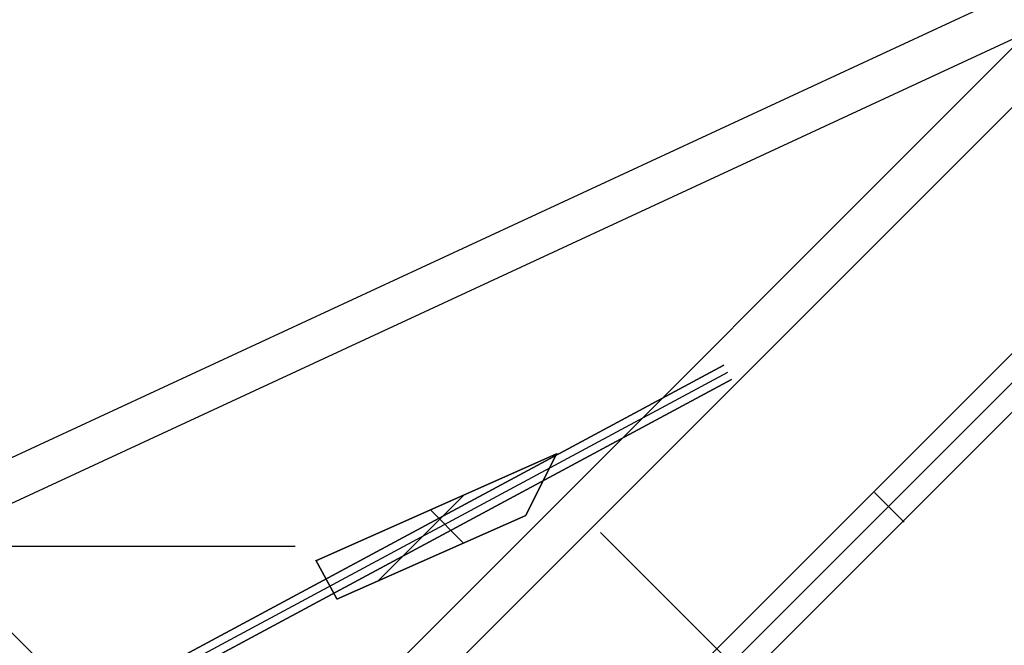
# Model space of a CAD drawing. Header units: millimetres. Extents: x -630 to 192, y -7 to 1615.
# Tile 18 of 249: x -608 to -573, y 7 to 29. Entities that reach past the tile are written whole.
import ezdxf

# ---------------------------------------------------------------- set-up
doc = ezdxf.new("R2010")
doc.units = ezdxf.units.MM
doc.header["$MEASUREMENT"] = 0
doc.layers.add('OVIDIO 160x80x72h', color=7, linetype='Continuous')

msp = doc.modelspace()

# ---------------------------------------------------------------- linework, layer by layer
at = {"layer": 'OVIDIO 160x80x72h', "extrusion": (0.1089792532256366, 0.20285169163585, 0.9731262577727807)}
for points in [[(553.5253960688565, 272.4550222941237), (553.5253960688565, 433.1108667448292)], [(553.5253960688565, 433.1108667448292), (553.5253960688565, 272.4550222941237)]]:
    msp.add_lwpolyline(points, dxfattribs=at)
at = {"layer": 'OVIDIO 160x80x72h', "extrusion": (0.10897925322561, 0.2028516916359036, 0.9731262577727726)}
msp.add_lwpolyline([(553.2299260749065, 433.1108667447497), (553.2299260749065, 272.4550222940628)], dxfattribs=at)
at = {"layer": 'OVIDIO 160x80x72h', "extrusion": (0.1089792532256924, 0.202851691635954, 0.9731262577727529)}
for points in [[(552.9344560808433, 433.110866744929), (552.9344560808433, 272.4550222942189)], [(552.9344560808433, 272.4550222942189), (552.9344560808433, 433.110866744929)]]:
    msp.add_lwpolyline(points, dxfattribs=at)
at = {"layer": 'OVIDIO 160x80x72h', "extrusion": (0.2357022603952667, 0.2357022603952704, 0.942809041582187)}
msp.add_lwpolyline([(442.3417506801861, 639.8065639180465), (442.3417506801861, 530.7287604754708)], dxfattribs=at)
at = {"layer": 'OVIDIO 160x80x72h', "extrusion": (0.2357022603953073, 0.2357022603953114, 0.9428090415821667)}
msp.add_lwpolyline([(441.3930673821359, 530.7287604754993), (441.3930673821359, 639.8065639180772)], dxfattribs=at)
at = {"layer": 'OVIDIO 160x80x72h', "extrusion": (0.2357022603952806, 0.23570226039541, 0.9428090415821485)}
msp.add_lwpolyline([(439.4957007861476, 639.8065639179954), (439.4957007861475, 530.7287604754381)], dxfattribs=at)
at = {"layer": 'OVIDIO 160x80x72h', "extrusion": (0.2357022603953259, 0.2357022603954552, 0.942809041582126)}
msp.add_lwpolyline([(438.5470174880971, 530.7287604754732), (438.5470174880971, 639.8065639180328)], dxfattribs=at)
at = {"layer": 'OVIDIO 160x80x72h', "extrusion": (0.2357022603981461, 0.235702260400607, 0.9428090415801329)}
msp.add_lwpolyline([(426.0061485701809, 618.8965033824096), (426.0061485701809, 513.4885169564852)], dxfattribs=at)
at = {"layer": 'OVIDIO 160x80x72h', "extrusion": (0.235702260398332, 0.2357022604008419, 0.9428090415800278)}
msp.add_lwpolyline([(422.4996452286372, 613.8022983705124), (422.4996452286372, 509.2619366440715)], dxfattribs=at)
at = {"layer": 'OVIDIO 160x80x72h', "extrusion": (0.2028516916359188, 0.1089792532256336, 0.9731262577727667)}
for points in [[(290.562993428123, 519.5545148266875), (290.562993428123, 680.2103592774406)], [(290.562993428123, 680.2103592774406), (290.562993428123, 519.5545148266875)]]:
    msp.add_lwpolyline(points, dxfattribs=at)
at = {"layer": 'OVIDIO 160x80x72h', "extrusion": (0.2028516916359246, 0.1089792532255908, 0.9731262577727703)}
msp.add_lwpolyline([(290.2675234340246, 680.2103592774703), (290.2675234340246, 519.5545148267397)], dxfattribs=at)
at = {"layer": 'OVIDIO 160x80x72h', "extrusion": (0.2028516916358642, 0.1089792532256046, 0.9731262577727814)}
for points in [[(289.9720534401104, 519.5545148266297), (289.9720534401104, 680.2103592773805)], [(289.9720534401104, 680.2103592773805), (289.9720534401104, 519.5545148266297)]]:
    msp.add_lwpolyline(points, dxfattribs=at)
at = {"layer": 'OVIDIO 160x80x72h', "extrusion": (0.04629577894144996, 0.02146384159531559, 0.9986971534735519)}
msp.add_lwpolyline([(268.0671662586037, 456.0707065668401), (268.0671662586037, 557.3751509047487)], dxfattribs=at)
at = {"layer": 'OVIDIO 160x80x72h', "extrusion": (0.04629577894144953, 0.02146384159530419, 0.9986971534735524)}
msp.add_lwpolyline([(266.5809771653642, 457.0389385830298), (266.5809771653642, 557.550156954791)], dxfattribs=at)
at = {"layer": 'OVIDIO 160x80x72h', "extrusion": (0.8812084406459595, -0.2655070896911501, 0.3911235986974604)}
for points in [[(-115.7444025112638, 836.9467513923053), (-161.3641335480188, 896.1668691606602)], [(-161.3641335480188, 896.1668691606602), (-115.7444025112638, 836.9467513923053)]]:
    msp.add_lwpolyline(points, dxfattribs=at)
at = {"layer": 'OVIDIO 160x80x72h', "extrusion": (0.8812750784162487, -0.2653515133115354, 0.3910790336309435)}
for points in [[(-115.7833870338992, 838.2292178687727), (-158.1672139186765, 893.2788752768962)], [(-158.1672139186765, 893.2788752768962), (-115.7833870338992, 838.2292178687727)]]:
    msp.add_lwpolyline(points, dxfattribs=at)
at = {"layer": 'OVIDIO 160x80x72h', "extrusion": (0.8811853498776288, -0.2655605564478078, 0.3911393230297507)}
for points in [[(-162.1254641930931, 895.6349041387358), (-115.8051837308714, 835.5166502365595)], [(-115.8051837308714, 835.5166502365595), (-162.1254641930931, 895.6349041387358)]]:
    msp.add_lwpolyline(points, dxfattribs=at)
at = {"layer": 'OVIDIO 160x80x72h', "extrusion": (0.881275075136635, -0.2653515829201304, 0.3910789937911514)}
for points in [[(-115.9625639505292, 838.0916585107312), (-158.3462191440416, 893.1410726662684)], [(-158.3462191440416, 893.1410726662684), (-115.9625639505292, 838.0916585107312)]]:
    msp.add_lwpolyline(points, dxfattribs=at)
at = {"layer": 'OVIDIO 160x80x72h', "extrusion": (0.8812743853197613, -0.2653523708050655, 0.3910800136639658)}
msp.add_lwpolyline([(-113.8201107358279, 823.8547292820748), (-158.1329782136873, 881.4098078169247)], dxfattribs=at)
at = {"layer": 'OVIDIO 160x80x72h', "extrusion": (-0.2655604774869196, 0.8811853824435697, 0.3911393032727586)}
for points in [[(532.4614520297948, 531.9455427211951), (578.7817514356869, 592.063838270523)], [(578.7817514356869, 592.063838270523), (532.4614520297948, 531.9455427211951)]]:
    msp.add_lwpolyline(points, dxfattribs=at)
at = {"layer": 'OVIDIO 160x80x72h', "extrusion": (0.2028626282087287, 0.1089862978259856, 0.9731231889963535)}
for points in [[(292.4001073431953, 663.5974992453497), (292.4001073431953, 606.2163729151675)], [(292.4001073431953, 606.2163729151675), (292.4001073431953, 663.5974992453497)]]:
    msp.add_lwpolyline(points, dxfattribs=at)
at = {"layer": 'OVIDIO 160x80x72h', "extrusion": (-0.2653515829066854, 0.8812750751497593, 0.3910789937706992)}
for points in [[(532.8091828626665, 534.6071300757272), (575.1930166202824, 589.6567761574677)], [(575.1930166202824, 589.6567761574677), (532.8091828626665, 534.6071300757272)]]:
    msp.add_lwpolyline(points, dxfattribs=at)
at = {"layer": 'OVIDIO 160x80x72h', "extrusion": (0.2028662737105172, 0.1089886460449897, 0.9731221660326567)}
msp.add_lwpolyline([(291.6879391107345, 606.2185119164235), (291.6879391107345, 663.5996382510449)], dxfattribs=at)
at = {"layer": 'OVIDIO 160x80x72h', "extrusion": (-0.2655070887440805, 0.8812084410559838, 0.3911235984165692)}
for points in [[(578.0691766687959, 592.6181886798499), (532.4494408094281, 533.3980644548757)], [(532.4494408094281, 533.3980644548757), (578.0691766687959, 592.6181886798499)]]:
    msp.add_lwpolyline(points, dxfattribs=at)
at = {"layer": 'OVIDIO 160x80x72h', "extrusion": (0.2028662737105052, 0.1089886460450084, 0.9731221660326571)}
for points in [[(290.9749927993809, 606.2185119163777), (290.9749927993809, 663.5996382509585)], [(290.9749927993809, 663.5996382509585), (290.9749927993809, 606.2185119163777)]]:
    msp.add_lwpolyline(points, dxfattribs=at)
at = {"layer": 'OVIDIO 160x80x72h', "extrusion": (-0.2653515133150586, 0.8812750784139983, 0.3910790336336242)}
for points in [[(532.6304203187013, 534.7451346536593), (575.0140683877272, 589.7945598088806)], [(575.0140683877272, 589.7945598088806), (532.6304203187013, 534.7451346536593)]]:
    msp.add_lwpolyline(points, dxfattribs=at)
at = {"layer": 'OVIDIO 160x80x72h', "extrusion": (-0.2653523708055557, 0.8812743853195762, 0.3910800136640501)}
msp.add_lwpolyline([(568.1604525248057, 582.8888435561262), (523.8475339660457, 525.3336986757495)], dxfattribs=at)
at = {"layer": 'OVIDIO 160x80x72h'}
for points in [[(-564.4672755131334, 36.14162129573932), (-600.6586368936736, -0.0497400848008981)], [(-563.4067647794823, 35.08111056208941), (-599.5907562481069, -1.102880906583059)], [(-576.9829677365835, 11.60491818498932), (-558.4567700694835, 30.13111585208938)], [(-576.4525659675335, 11.07451641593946), (-557.9263682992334, 29.60071408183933)], [(-557.9263682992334, 29.60071408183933), (-576.4525659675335, 11.07451641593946)], [(-595.8983301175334, -5.542165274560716), (-628.4245867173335, 26.98409132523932)], [(-628.4245867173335, 26.98409132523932), (-595.8983301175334, -5.542165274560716)], [(-601.3784076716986, -0.0620877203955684), (-622.9445091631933, 21.50401377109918)], [(-606.8584929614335, 5.417982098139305), (-617.4644393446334, 16.02392848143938)], [(-617.4644393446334, 16.02392848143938), (-606.8584929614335, 5.417982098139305)], [(-592.2373066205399, 12.02119737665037), (-595.3347210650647, 8.923946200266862)], [(-576.9827732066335, 11.60472365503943), (-594.6528839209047, -6.065387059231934)], [(-598.3105098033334, 10.16646593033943), (-610.7034943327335, 10.16646593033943)]]:
    msp.add_lwpolyline(points, dxfattribs=at)
at = {"layer": 'OVIDIO 160x80x72h', "extrusion": (0.1089854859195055, 0.2028612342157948, 0.9731235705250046)}
msp.add_lwpolyline([(551.0985446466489, 416.5012746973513), (551.0985446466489, 426.5434043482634)], dxfattribs=at)
at = {"layer": 'OVIDIO 160x80x72h', "extrusion": (0.108979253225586, 0.202851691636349, 0.9731262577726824)}
msp.add_lwpolyline([(550.5087364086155, 426.5337192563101), (550.5087364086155, 416.4915896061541)], dxfattribs=at)
at = {"layer": 'OVIDIO 160x80x72h', "extrusion": (0.1089792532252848, 0.202851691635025, 0.9731262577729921)}
msp.add_lwpolyline([(549.9177964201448, 426.5337192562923), (549.9177964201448, 416.4915896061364)], dxfattribs=at)
at = {"layer": 'OVIDIO 160x80x72h', "extrusion": (-0.0003781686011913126, -0.0003781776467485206, 0.9999998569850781)}
for points in [[(-577.5132141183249, 12.13517448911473), (-558.9872340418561, 30.66159504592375)], [(-558.9872340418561, 30.66159504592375), (-577.5132141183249, 12.13517448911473)]]:
    msp.add_lwpolyline(points, dxfattribs=at)
at = {"layer": 'OVIDIO 160x80x72h', "extrusion": (-0.4948070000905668, -0.4726049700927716, 0.7292534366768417)}
msp.add_lwpolyline([(-422.5855765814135, 175.663156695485), (-422.5873995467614, 175.7547107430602), (-422.5864195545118, 175.846579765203), (-422.5826121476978, 175.9386355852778), (-422.575960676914, 176.0307480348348), (-422.5664564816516, 176.1227855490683), (-422.5540990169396, 176.2146157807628), (-422.5388959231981, 176.3061062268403), (-422.5208630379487, 176.3971248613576), (-422.5000243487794, 176.4875407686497), (-422.476411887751, 176.5772247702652), (-422.4500655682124, 176.6660500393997), (-422.4210329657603, 176.7538926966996), (-422.3893690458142, 176.8406323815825), (-422.3551358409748, 176.9261527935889), (-422.3184020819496, 177.0103421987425), (-422.2792427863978, 177.09309389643)], dxfattribs=at)
at = {"layer": 'OVIDIO 160x80x72h', "extrusion": (0.000231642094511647, 0.9998841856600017, -0.01521714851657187)}
msp.add_lwpolyline([(576.7976837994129, 0.0445905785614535), (587.3389335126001, 692.4454482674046)], dxfattribs=at)
at = {"layer": 'OVIDIO 160x80x72h', "extrusion": (-0.4948070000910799, -0.4726049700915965, 0.729253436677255)}
msp.add_lwpolyline([(-421.0863140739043, 175.7107499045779), (-421.0873853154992, 175.7568241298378), (-421.0870370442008, 175.8030653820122), (-421.0852563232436, 175.8494083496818), (-421.0820342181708, 175.8957866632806), (-421.0773658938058, 175.9421332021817), (-421.0712506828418, 175.9883804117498), (-421.0636921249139, 176.0344606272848), (-421.0546979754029, 176.0803064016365), (-421.0442801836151, 176.1258508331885), (-421.0324548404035, 176.1710278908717), (-421.0192420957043, 176.2157727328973), (-421.0046660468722, 176.2600220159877), (-420.9887545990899, 176.3037141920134), (-420.9715392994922, 176.3467897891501), (-420.9530551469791, 176.3891916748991), (-420.9333403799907, 176.4308652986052)], dxfattribs=at)
at = {"layer": 'OVIDIO 160x80x72h', "extrusion": (0.9998841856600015, 0.0002316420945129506, 0.01521714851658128)}
msp.add_lwpolyline([(11.72477764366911, 8.630235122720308), (22.27092759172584, 701.3529642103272)], dxfattribs=at)
at = {"layer": 'OVIDIO 160x80x72h', "extrusion": (0.202851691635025, 0.1089792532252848, 0.9731262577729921)}
msp.add_lwpolyline([(293.5796530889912, 663.5910821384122), (293.5796530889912, 673.633211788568)], dxfattribs=at)
at = {"layer": 'OVIDIO 160x80x72h', "extrusion": (0.9999999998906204, -6.614194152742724e-06, -1.322920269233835e-05)}
msp.add_lwpolyline([(14.84636424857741, 714.3187654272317), (16.18798284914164, 717.0021678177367)], dxfattribs=at)
at = {"layer": 'OVIDIO 160x80x72h', "extrusion": (0.2028516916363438, 0.1089792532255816, 0.973126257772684)}
msp.add_lwpolyline([(292.9887131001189, 673.6332117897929), (292.9887131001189, 663.591082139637)], dxfattribs=at)
at = {"layer": 'OVIDIO 160x80x72h', "extrusion": (1, 0, 0)}
for points in [[(14.99765233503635, 689.5276756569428), (14.99765233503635, 690.9644587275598)], [(12.53782241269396, 715.482905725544), (13.87946319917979, 718.1661872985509)], [(9.86052232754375, 716.8215557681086), (11.20216311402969, 719.5048373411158)], [(10.83728632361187, 719.6872757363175), (9.495645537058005, 717.003994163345)], [(9.495645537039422, 717.0039941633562), (10.83728632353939, 719.6872757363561)], [(10.83728632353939, 719.6872757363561), (9.495645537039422, 717.0039941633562)]]:
    msp.add_lwpolyline(points, dxfattribs=at)
at = {"layer": 'OVIDIO 160x80x72h', "extrusion": (0.2028623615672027, 0.1089862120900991, 0.9731232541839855)}
msp.add_lwpolyline([(292.4002201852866, 673.6394029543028), (292.4002201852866, 663.5972733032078)], dxfattribs=at)
at = {"layer": 'OVIDIO 160x80x72h', "extrusion": (0.05870066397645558, 0.9840531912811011, 0.167909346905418)}
for points in [[(588.0904702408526, 713.0534640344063), (590.0290381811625, 707.5967466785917)], [(590.0290381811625, 707.5967466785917), (588.0904702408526, 713.0534640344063)]]:
    msp.add_lwpolyline(points, dxfattribs=at)
at = {"layer": 'OVIDIO 160x80x72h', "extrusion": (0.1226187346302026, -0.2761142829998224, 0.9532709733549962)}
for points in [[(-533.3686284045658, 455.5930799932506), (-533.3686284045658, 457.0930799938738)], [(-533.3686284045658, 457.0930799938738), (-533.3686284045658, 455.5930799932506)]]:
    msp.add_lwpolyline(points, dxfattribs=at)
at = {"layer": 'OVIDIO 160x80x72h', "extrusion": (0.05870066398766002, 0.9840532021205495, 0.1679092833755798)}
msp.add_lwpolyline([(589.7004772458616, 707.4799813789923), (587.7618941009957, 712.9367395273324)], dxfattribs=at)
at = {"layer": 'OVIDIO 160x80x72h', "extrusion": (0.1226098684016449, -0.2760888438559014, 0.9532794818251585)}
msp.add_lwpolyline([(-532.7164504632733, 457.0797946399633), (-532.7164504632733, 455.5797946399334)], dxfattribs=at)
at = {"layer": 'OVIDIO 160x80x72h', "extrusion": (0.2028662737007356, 0.1089886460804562, 0.9731221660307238)}
for points in [[(290.6034752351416, 664.3965604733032), (290.6034752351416, 663.7007030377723)], [(290.6034752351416, 663.7007030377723), (290.6034752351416, 664.3965604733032)]]:
    msp.add_lwpolyline(points, dxfattribs=at)
at = {"layer": 'OVIDIO 160x80x72h', "extrusion": (0.1226098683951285, -0.2760888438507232, 0.9532794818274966)}
for points in [[(-532.0661235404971, 457.0797946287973), (-532.0661235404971, 455.5797946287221)], [(-532.0661235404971, 455.5797946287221), (-532.0661235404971, 457.0797946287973)]]:
    msp.add_lwpolyline(points, dxfattribs=at)
at = {"layer": 'OVIDIO 160x80x72h', "extrusion": (7.099553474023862e-06, 3.152902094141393e-06, 0.9999999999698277)}
for points in [[(-597.5628224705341, 9.656142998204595), (-588.9130829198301, 13.49748063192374)], [(-588.9130829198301, 13.49748063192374), (-597.5628224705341, 9.656142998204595)]]:
    msp.add_lwpolyline(points, dxfattribs=at)
at = {"layer": 'OVIDIO 160x80x72h', "extrusion": (-3.067445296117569e-06, -6.135810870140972e-06, 0.9999999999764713)}
for points in [[(-590.0121077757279, 11.29114789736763), (-588.9057640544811, 13.50416725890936)], [(-588.9057640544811, 13.50416725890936), (-590.0121077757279, 11.29114789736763)]]:
    msp.add_lwpolyline(points, dxfattribs=at)
at = {"layer": 'OVIDIO 160x80x72h', "extrusion": (0.05870066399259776, 0.984053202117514, 0.1679092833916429)}
for points in [[(589.3719010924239, 707.3632504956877), (587.4333179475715, 712.8200086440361)], [(587.4333179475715, 712.8200086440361), (589.3719010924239, 707.3632504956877)]]:
    msp.add_lwpolyline(points, dxfattribs=at)
at = {"layer": 'OVIDIO 160x80x72h', "extrusion": (0.2028662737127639, 0.1089886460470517, 0.9731221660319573)}
msp.add_lwpolyline([(289.8905288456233, 663.7007030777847), (289.8905288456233, 665.3803606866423)], dxfattribs=at)
at = {"layer": 'OVIDIO 160x80x72h', "extrusion": (0.1226098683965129, -0.2760888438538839, 0.953279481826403)}
msp.add_lwpolyline([(-533.3584091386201, 456.5950380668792), (-533.3584091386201, 455.5797946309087)], dxfattribs=at)
at = {"layer": 'OVIDIO 160x80x72h', "extrusion": (0.2028662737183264, 0.1089886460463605, 0.9731221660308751)}
for points in [[(289.1775825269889, 663.7007030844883), (289.1775825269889, 666.3641608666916)], [(289.1775825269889, 666.3641608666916), (289.1775825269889, 663.7007030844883)]]:
    msp.add_lwpolyline(points, dxfattribs=at)
at = {"layer": 'OVIDIO 160x80x72h', "extrusion": (-0.000405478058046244, -0.0004054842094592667, 0.9999998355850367)}
for points in [[(-595.18480840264, -5.536678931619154), (-577.5132120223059, 12.13518263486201)], [(-577.5132120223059, 12.13518263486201), (-595.18480840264, -5.536678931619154)]]:
    msp.add_lwpolyline(points, dxfattribs=at)
at = {"layer": 'OVIDIO 160x80x72h', "extrusion": (-0.007397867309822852, 0.007397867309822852, 0.9999452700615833)}
for points in [[(-577.4985008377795, 12.1043161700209), (-576.437780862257, 11.04365424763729)], [(-576.437780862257, 11.04365424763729), (-577.4985008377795, 12.1043161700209)]]:
    msp.add_lwpolyline(points, dxfattribs=at)
at = {"layer": 'OVIDIO 160x80x72h', "extrusion": (0.999999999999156, 5.809963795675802e-07, 1.161986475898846e-06)}
for points in [[(10.2257430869, 716.6398198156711), (11.56738780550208, 719.3230947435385)], [(11.56738780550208, 719.3230947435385), (10.2257430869, 716.6398198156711)]]:
    msp.add_lwpolyline(points, dxfattribs=at)
at = {"layer": 'OVIDIO 160x80x72h', "extrusion": (-0.213730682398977, 0.3182670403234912, 0.923593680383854)}
msp.add_lwpolyline([(490.6614352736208, -41.42531192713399), (490.6614352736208, -40.47355745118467)], dxfattribs=at)
at = {"layer": 'OVIDIO 160x80x72h', "extrusion": (1.531110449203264e-05, -1.531191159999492e-05, 0.9999999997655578)}
msp.add_lwpolyline([(-593.4625192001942, 11.49299931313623), (-592.2703355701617, 10.30075283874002)], dxfattribs=at)
at = {"layer": 'OVIDIO 160x80x72h', "extrusion": (7.099553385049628e-06, 3.152902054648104e-06, 0.9999999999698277)}
for points in [[(-590.0194266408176, 11.28446127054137), (-596.8079495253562, 8.26968744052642)], [(-596.8079495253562, 8.26968744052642), (-590.0194266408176, 11.28446127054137)]]:
    msp.add_lwpolyline(points, dxfattribs=at)
at = {"layer": 'OVIDIO 160x80x72h', "extrusion": (-8.002787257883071e-07, -8.002763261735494e-07, 0.9999999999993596)}
for points in [[(-594.1210881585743, -6.593952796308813), (-576.4525660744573, 11.07451630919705)], [(-576.4525660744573, 11.07451630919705), (-594.1210881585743, -6.593952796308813)]]:
    msp.add_lwpolyline(points, dxfattribs=at)
at = {"layer": 'OVIDIO 160x80x72h', "extrusion": (0, 1, 0)}
for points in [[(598.3105098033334, 719.6872757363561), (610.7034943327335, 719.6872757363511)], [(610.7034943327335, 717.0039941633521), (598.3105098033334, 717.0039941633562)]]:
    msp.add_lwpolyline(points, dxfattribs=at)
at = {"layer": 'OVIDIO 160x80x72h', "extrusion": (-0.213730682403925, 0.3182670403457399, 0.9235936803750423)}
msp.add_lwpolyline([(491.0354182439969, -40.47355742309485), (491.0354182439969, -41.42531189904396)], dxfattribs=at)
at = {"layer": 'OVIDIO 160x80x72h', "extrusion": (0.2028719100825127, 0.1089945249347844, 0.9731203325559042)}
for points in [[(292.4065836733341, 678.6432025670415), (292.4065836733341, 673.6432589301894)], [(292.4065836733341, 673.6432589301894), (292.4065836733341, 678.6432025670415)]]:
    msp.add_lwpolyline(points, dxfattribs=at)
at = {"layer": 'OVIDIO 160x80x72h', "extrusion": (0.05815135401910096, 0.9868238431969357, 0.1509871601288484)}
for points in [[(598.3651217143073, 712.2006518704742), (597.0910642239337, 715.4650930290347)], [(597.0910642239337, 715.4650930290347), (598.3651217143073, 712.2006518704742)]]:
    msp.add_lwpolyline(points, dxfattribs=at)
at = {"layer": 'OVIDIO 160x80x72h', "extrusion": (0.1226087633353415, -0.2760856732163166, 0.9532805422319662)}
for points in [[(-543.1112480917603, 457.0781358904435), (-543.1112480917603, 455.5781339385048)], [(-543.1112480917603, 455.5781339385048), (-543.1112480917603, 457.0781358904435)]]:
    msp.add_lwpolyline(points, dxfattribs=at)
at = {"layer": 'OVIDIO 160x80x72h', "extrusion": (-0.2137281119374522, 0.3182640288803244, 0.923595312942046)}
msp.add_lwpolyline([(491.4098064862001, -40.47639616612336), (491.4098064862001, -41.42814307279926)], dxfattribs=at)
at = {"layer": 'OVIDIO 160x80x72h', "extrusion": (0.2028662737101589, 0.1089886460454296, 0.9731221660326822)}
msp.add_lwpolyline([(291.6879252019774, 673.641767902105), (291.6879252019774, 678.6417027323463)], dxfattribs=at)
at = {"layer": 'OVIDIO 160x80x72h', "extrusion": (0.0581516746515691, 0.9868237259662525, 0.150987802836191)}
msp.add_lwpolyline([(596.6734930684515, 715.5661876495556), (598.036994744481, 712.0725738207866)], dxfattribs=at)
at = {"layer": 'OVIDIO 160x80x72h', "extrusion": (0.1226098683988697, -0.2760888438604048, 0.9532794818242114)}
msp.add_lwpolyline([(-542.5950097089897, 457.0797925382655), (-542.5950097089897, 455.5797921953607)], dxfattribs=at)
at = {"layer": 'OVIDIO 160x80x72h', "extrusion": (9.932997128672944e-06, -1.824367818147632e-05, 0.9999999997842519)}
for points in [[(-597.5648621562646, 9.671545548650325), (-596.8099892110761, 8.285089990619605)], [(-596.8099892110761, 8.285089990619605), (-597.5648621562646, 9.671545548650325)]]:
    msp.add_lwpolyline(points, dxfattribs=at)
at = {"layer": 'OVIDIO 160x80x72h', "extrusion": (0.2028748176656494, 0.1089962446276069, 0.9731195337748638)}
for points in [[(290.9810037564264, 673.6450994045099), (290.9810037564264, 678.6450254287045)], [(290.9810037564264, 678.6450254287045), (290.9810037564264, 673.6450994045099)]]:
    msp.add_lwpolyline(points, dxfattribs=at)
at = {"layer": 'OVIDIO 160x80x72h', "extrusion": (0.1226098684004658, -0.2760888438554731, 0.9532794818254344)}
msp.add_lwpolyline([(-545.5373919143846, 457.0797716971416), (-545.5373919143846, 455.5797720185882)], dxfattribs=at)
at = {"layer": 'OVIDIO 160x80x72h', "extrusion": (0.05815120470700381, 0.9868239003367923, 0.150986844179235)}
for points in [[(596.2559433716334, 715.6673427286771), (597.7088872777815, 711.9445496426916)], [(597.7088872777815, 711.9445496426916), (596.2559433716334, 715.6673427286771)]]:
    msp.add_lwpolyline(points, dxfattribs=at)
at = {"layer": 'OVIDIO 160x80x72h', "extrusion": (-0.2653579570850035, 0.8812691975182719, 0.3910879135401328)}
for points in [[(576.9278390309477, 591.9057598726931), (575.1914790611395, 589.6505309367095)], [(575.1914790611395, 589.6505309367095), (576.9278390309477, 591.9057598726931)]]:
    msp.add_lwpolyline(points, dxfattribs=at)
at = {"layer": 'OVIDIO 160x80x72h', "extrusion": (0.1226096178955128, -0.2760765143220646, 0.9532830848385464)}
for points in [[(-547.9593371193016, 457.0807579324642), (-547.9593371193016, 455.5807585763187)], [(-547.9593371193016, 455.5807585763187), (-547.9593371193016, 457.0807579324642)]]:
    msp.add_lwpolyline(points, dxfattribs=at)
at = {"layer": 'OVIDIO 160x80x72h', "extrusion": (-0.2653521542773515, 0.8812746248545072, 0.3910796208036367)}
msp.add_lwpolyline([(575.1034560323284, 589.7251585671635), (577.0293076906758, 592.2265212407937)], dxfattribs=at)
at = {"layer": 'OVIDIO 160x80x72h', "extrusion": (0.1226097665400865, -0.2760676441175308, 0.9532856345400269)}
msp.add_lwpolyline([(-549.0729041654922, 457.0820661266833), (-549.0729041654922, 455.582071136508)], dxfattribs=at)

doc.saveas('drawing.dxf')
